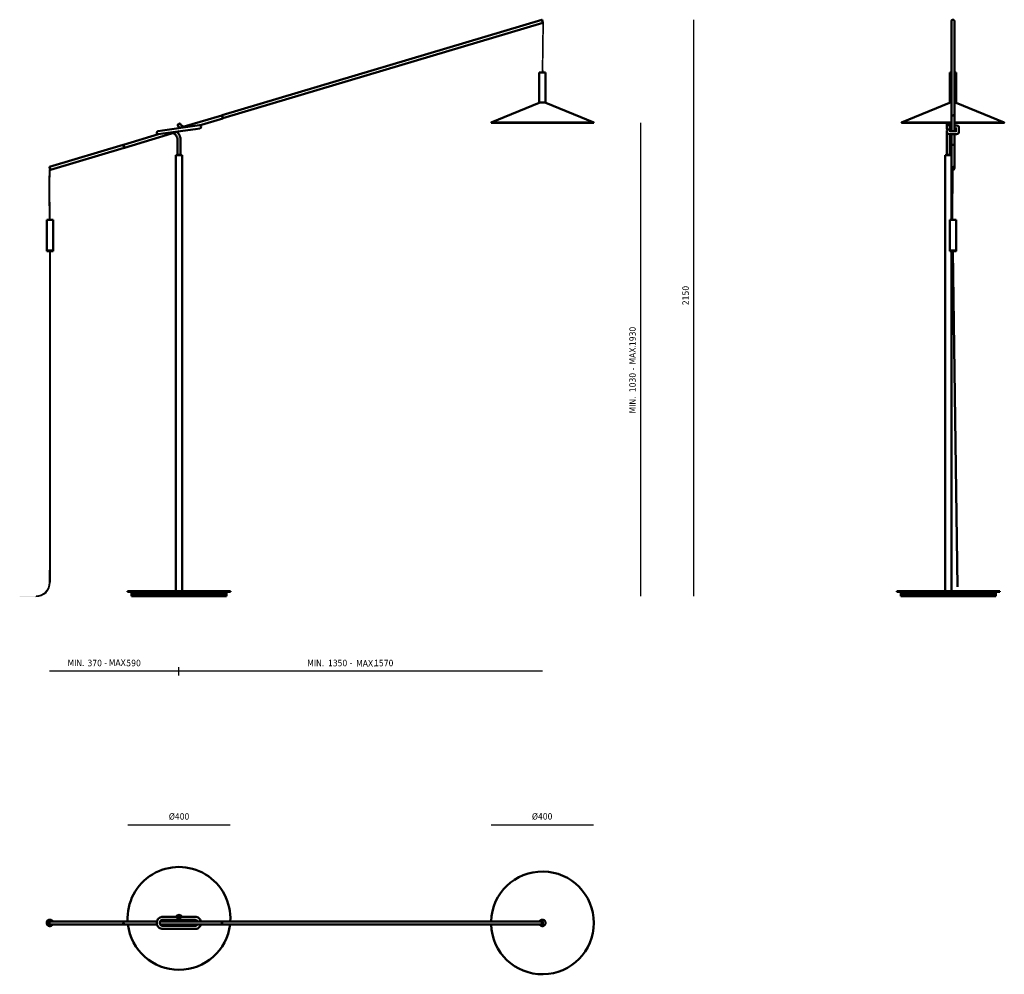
# Model space of a CAD drawing. Header units: millimetres. Extents: x 2486 to 9743, y 1761 to 5474.
# Tile 1 of 2: x 2486 to 6317, y 1761 to 5474. Entities that reach past the tile are written whole.
import ezdxf

# ---------------------------------------------------------------- set-up
doc = ezdxf.new("R2010")
doc.units = ezdxf.units.MM
doc.header["$LTSCALE"] = 25
for name, color, linetype, lineweight in [('Geometria schizzo (ISO)', 7, 'Continuous', 25), ('Quota (ISO)', 7, 'Continuous', 25), ('Tratteggio (ISO)', 7, 'Continuous', 18), ('Visibile (ISO)', 7, 'Continuous', 50)]:
    doc.layers.add(name, color=color, linetype=linetype, lineweight=lineweight)
doc.styles.get("Standard").update_dxf_attribs({"font": 'tahoma.ttf'})
doc.styles.add('Testo nota (ISO)', font='tahoma.ttf')
doc.dimstyles.new('PENTA', dxfattribs={"dimscale": 25, "dimtxt": 2.5, "dimasz": 2.5, "dimexe": 3.175, "dimexo": 0, "dimgap": 0.762, "dimtad": 1, "dimrnd": 1e-08, "dimtxsty": 'Testo nota (ISO)', "dimcen": 0.09, "dimdle": 10, "dimclrd": 256, "dimclre": 256, "dimclrt": 256, "dimazin": 2, "dimtfac": 0.8, "dimtmove": 0, "dimatfit": 3, "dimfxl": 1, "dimtolj": 1, "dimlwd": -1, "dimlwe": -1, "dimarcsym": 0})

# ---------------------------------------------------------------- blocks, each defined once
blk = doc.blocks.new('*D25')
at = {"layer": 'Defpoints', "color": 0, "transparency": 16777216}
for p in [(2601.7, 4901.2), (3105.9, 3251), (2601.7, 2939.4)]:
    blk.add_point(p, dxfattribs=at)
at = {"layer": 'Quota (ISO)', "transparency": 16777216}
blk.add_line((3105.9, 2939.4), (2601.7, 2939.4), dxfattribs=at)
at = {"layer": 'Quota (ISO)', "transparency": 16777216, "insert": (2853.8, 2971.5), "char_height": 62.5, "attachment_point": 5, "style": 'Testo nota (ISO)'}
blk.add_mtext('\\A1;{\\H0.4x;370 -        590}', dxfattribs=at)
blk = doc.blocks.new('_None')
blk = doc.blocks.new('*D27')
at = {"layer": 'Defpoints', "color": 0, "transparency": 16777216}
for p in [(4520, 5151.7), (3105.9, 3251), (3105.9, 2939.4)]:
    blk.add_point(p, dxfattribs=at)
at = {"layer": 'Quota (ISO)', "transparency": 16777216}
blk.add_line((4520, 2939.4), (3105.9, 2939.4), dxfattribs=at)
at = {"layer": 'Quota (ISO)', "transparency": 16777216, "insert": (3813, 2971.5), "char_height": 62.5, "attachment_point": 5, "style": 'Testo nota (ISO)'}
blk.add_mtext('\\A1;{\\H0.4x;1350 -         1570}', dxfattribs=at)
blk = doc.blocks.new('*D29')
at = {"layer": 'Defpoints', "color": 0, "transparency": 16777216}
for p in [(2907.3, 2341.1), (2907.3, 1960.4), (3305.6, 1960.4)]:
    blk.add_point(p, dxfattribs=at)
at = {"layer": 'Quota (ISO)', "transparency": 16777216}
blk.add_line((3305.6, 2341.1), (2907.3, 2341.1), dxfattribs=at)
at = {"layer": 'Quota (ISO)', "transparency": 16777216, "insert": (3106.5, 2374.4), "char_height": 62.5, "attachment_point": 5, "style": 'Testo nota (ISO)'}
blk.add_mtext('\\A1;{\\H0.4x;Ø400}', dxfattribs=at)
blk = doc.blocks.new('*D31')
at = {"layer": 'Defpoints', "color": 0, "transparency": 16777216}
for p in [(4320, 2341.3), (4320, 1960.5), (4718.3, 1960.6)]:
    blk.add_point(p, dxfattribs=at)
at = {"layer": 'Quota (ISO)', "transparency": 16777216}
blk.add_line((4718.3, 2341.3), (4320, 2341.3), dxfattribs=at)
at = {"layer": 'Quota (ISO)', "transparency": 16777216, "insert": (4519.1, 2374.6), "char_height": 62.5, "attachment_point": 5, "style": 'Testo nota (ISO)'}
blk.add_mtext('\\A1;{\\H0.4x;Ø400}', dxfattribs=at)
blk = doc.blocks.new('*D35')
at = {"layer": 'Defpoints', "color": 0, "transparency": 16777216}
for p in [(4517.8, 5474.2), (5109.3, 5474.2), (3148.7, 3232)]:
    blk.add_point(p, dxfattribs=at)
at = {"layer": 'Quota (ISO)', "transparency": 16777216}
blk.add_line((5109.3, 3232), (5109.3, 5474.2), dxfattribs=at)
at = {"layer": 'Quota (ISO)', "transparency": 16777216, "insert": (5077.2, 4401.4), "char_height": 62.5, "attachment_point": 5, "rotation": 90, "style": 'Testo nota (ISO)'}
blk.add_mtext('\\A1;{\\H0.4x;2150}', dxfattribs=at)
blk = doc.blocks.new('*D37')
at = {"layer": 'Defpoints', "color": 0, "transparency": 16777216}
for p in [(4577.4, 5073.2), (4902.7, 5073.2), (3148.7, 3232)]:
    blk.add_point(p, dxfattribs=at)
at = {"layer": 'Quota (ISO)', "transparency": 16777216}
blk.add_line((4902.7, 3232), (4902.7, 5073.2), dxfattribs=at)
at = {"layer": 'Quota (ISO)', "transparency": 16777216, "insert": (4870.7, 4152.6), "char_height": 62.5, "attachment_point": 5, "rotation": 90, "style": 'Testo nota (ISO)'}
blk.add_mtext('\\A1;{\\H0.4x;1030 -         1930}', dxfattribs=at)

msp = doc.modelspace()

# ---------------------------------------------------------------- hatches: boundary and pattern name
h = msp.add_hatch(color=256)
h.dxf.hatch_style = 1
edge = h.paths.add_edge_path()
edge.add_ellipse((6116.961, 4896.172), major_axis=(-6, 0), ratio=0.9581425, start_angle=83.729401, end_angle=105.35517, ccw=False)
edge.add_line((6116.306, 4890.458), (6114.59, 4696.03))
edge.add_ellipse((6116.961, 4696.029), major_axis=(-12.5, 0), ratio=0.00006848, start_angle=268.492585, end_angle=280.934873, ccw=False)
edge.add_line((6115.484, 4696.03), (6117.29, 4696.03))
edge.add_line((6117.29, 4696.03), (6118.55, 4890.629))
edge = h.paths.add_edge_path()
edge.add_ellipse((6116.961, 4898.606), major_axis=(-2.5, 0), ratio=0.9581425, start_angle=76.020115, end_angle=130.65309, ccw=False)
edge.add_line((6116.357, 4896.281), (6116.316, 4891.619))
edge.add_ellipse((6116.961, 4895.886), major_axis=(-4.5, 0), ratio=0.9581425, start_angle=81.757946, end_angle=110.78323)
edge.add_line((6118.558, 4891.855), (6118.59, 4896.789))
edge = h.paths.add_edge_path()
edge.add_ellipse((6116.961, 4895.886), major_axis=(-4.5, 0), ratio=0.9581425, start_angle=81.757946, end_angle=110.78323, ccw=False)
edge.add_line((6116.316, 4891.619), (6116.307, 4890.654))
edge.add_ellipse((6116.961, 4895.886), major_axis=(-5.5, 0), ratio=0.9581425, start_angle=83.174858, end_angle=106.805572)
edge.add_line((6118.551, 4890.841), (6118.558, 4891.855))
edge = h.paths.add_edge_path()
edge.add_line((6118.55, 4890.629), (6118.551, 4890.841))
edge.add_ellipse((6116.961, 4895.886), major_axis=(-5.5, 0), ratio=0.9581425, start_angle=83.174858, end_angle=106.805572, ccw=False)
edge.add_line((6116.307, 4890.654), (6116.306, 4890.458))
edge.add_ellipse((6116.961, 4896.172), major_axis=(-6, 0), ratio=0.9581425, start_angle=83.729401, end_angle=105.35517)
h = msp.add_hatch(color=256)
h.dxf.hatch_style = 1
edge = h.paths.add_edge_path()
edge.add_spline(control_points=[(6118.603, 4898.784), (6118.567, 4898.811), (6118.53, 4898.837), (6118.316, 4898.98), (6118.118, 4899.08), (6117.7, 4899.228), (6117.481, 4899.278), (6117.033, 4899.324), (6116.804, 4899.321), (6116.515, 4899.282), (6116.449, 4899.271), (6116.383, 4899.257)], knot_values=[6.95360871, 6.95360871, 6.95360871, 6.95360871, 7.00908484, 7.00908484, 7.26491051, 7.26491051, 7.5105868, 7.5105868, 7.75691527, 7.75691527, 7.83064278, 7.83064278, 7.83064278, 7.83064278], degree=3, periodic=0)
edge.add_line((6116.383, 4899.257), (6116.357, 4896.281))
edge.add_ellipse((6116.961, 4898.606), major_axis=(-2.5, 0), ratio=0.9581425, start_angle=76.020115, end_angle=130.65309)
edge.add_line((6118.59, 4896.789), (6118.603, 4898.784))
at = {"layer": 'Tratteggio (ISO)'}
h = msp.add_hatch(color=256, dxfattribs=at)
edge = h.paths.add_edge_path()
edge.add_line((4521.377, 5465.801), (4522.069, 5463.486))
edge.add_line((4522.069, 5463.486), (4518.522, 5268.613))
edge.add_line((4518.522, 5268.613), (4521.376, 5268.613))
edge.add_line((4521.376, 5268.613), (4521.377, 5277.113))
edge.add_line((4521.377, 5277.113), (4524.779, 5464.011))
edge.add_arc((4522.779, 5464.048), 2, 358.957258, 461.619992)
edge.add_line((4522.376, 5466.007), (4521.377, 5465.801))
h = msp.add_hatch(color=256, dxfattribs=at)
edge = h.paths.add_edge_path()
edge.add_line((2601.897, 4696.029), (2604.597, 4696.029))
edge.add_spline(control_points=[(2604.597, 4696.029), (2603.724, 4812.481), (2604.228, 4882.343), (2604.61, 4890.502), (2604.656, 4890.54), (2604.707, 4890.618), (2604.814, 4890.655)], knot_values=[1, 1, 1, 1, 1, 2, 3, 4, 4, 4, 4, 4], degree=4, periodic=0)
edge.add_line((2604.814, 4890.655), (2603.897, 4893.731))
edge.add_spline(control_points=[(2603.897, 4893.731), (2603.529, 4893.462), (2603.026, 4893.012), (2601.941, 4891.666), (2600.771, 4846.248), (2601.897, 4696.029)], knot_values=[1, 1, 1, 1, 1, 2, 3, 3, 3, 3, 3], degree=4, periodic=0)
h = msp.add_hatch(color=256, dxfattribs=at)
edge = h.paths.add_edge_path()
edge.add_line((2604.754, 4574.029), (2602.054, 4574.029))
edge.add_line((2602.054, 4574.029), (2602.054, 3284.462))
edge.add_arc((2550.262, 3284.462), 51.792, -90, 0, ccw=False)
edge.add_line((2550.262, 3232.67), (2486.253, 3232.67))
edge.add_line((2486.253, 3232.67), (2486.253, 3229.97))
edge.add_line((2486.253, 3229.97), (2548.983, 3229.97))
edge.add_arc((2548.983, 3286.167), 56.197, 270, 360)
edge.add_line((2605.18, 3286.167), (2605.18, 3333.544))
edge.add_line((2605.18, 3333.544), (2604.754, 4574.029))
msp.add_hatch(color=256, dxfattribs=at).paths.add_polyline_path([(6133.471, 3267.56), (6136.171, 3267.56), (6117.493, 4574.03), (6114.794, 4573.953)])

# ---------------------------------------------------------------- linework, layer by layer
msp.add_line((3105.939, 2923.405), (3105.939, 2955.484))
for points in [[(6116.383, 4899.257), (6116.357, 4896.281)], [(6118.59, 4896.789), (6118.603, 4898.784)]]:
    msp.add_lwpolyline(points)
msp.add_ellipse((6116.961, 4898.606), major_axis=(-2.5, 0), ratio=0.9581425, start_param=1.32680131, end_param=2.2803266)
msp.add_open_spline([(6118.603, 4898.784), (6118.567, 4898.811), (6118.53, 4898.837), (6118.316, 4898.98), (6118.118, 4899.08), (6117.7, 4899.228), (6117.481, 4899.278), (6117.033, 4899.324), (6116.804, 4899.321), (6116.515, 4899.282), (6116.449, 4899.271), (6116.383, 4899.257)], degree=3, knots=[6.953608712, 6.953608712, 6.953608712, 6.953608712, 7.009084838, 7.009084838, 7.264910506, 7.264910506, 7.510586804, 7.510586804, 7.756915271, 7.756915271, 7.830642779, 7.830642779, 7.830642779, 7.830642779])
at = {"layer": 'Geometria schizzo (ISO)'}
for p, q in [((4522.069, 5463.486), (4518.522, 5268.613)), ((4520.95, 5467.405), (4520.893, 5467.419)), ((4520.893, 5467.419), (4522.045, 5463.566)), ((4522.376, 5466.007), (4521.377, 5465.801)), ((4521.377, 5465.801), (4522.069, 5463.486)), ((4521.377, 5277.113), (4524.779, 5464.011)), ((4518.522, 5268.613), (4521.469, 5268.613)), ((4518.522, 5268.613), (4521.376, 5268.613)), ((4521.377, 5277.113), (4521.376, 5268.613)), ((2603.897, 4893.731), (2604.814, 4890.655)), ((6114.59, 4696.029), (6116.383, 4899.257)), ((6117.29, 4696.03), (6118.603, 4898.784)), ((2604.597, 4696.029), (2601.897, 4696.029)), ((6114.59, 4696.029), (6117.29, 4696.03)), ((2602.054, 4574.029), (2604.754, 4574.029)), ((2602.054, 4574.029), (2602.054, 3333.537)), ((2604.754, 4574.029), (2605.18, 3333.544)), ((6114.794, 4573.953), (6117.493, 4574.03)), ((6133.471, 3267.56), (6114.794, 4573.953)), ((6117.493, 4574.03), (6136.171, 3267.56)), ((2602.054, 3284.462), (2602.054, 3333.537)), ((2605.18, 3333.544), (2605.18, 3286.167))]:
    msp.add_line(p, q, dxfattribs=at)
for centre, radius, start, end in [((4522.779, 5464.048), 2, 358.957258, 101.619992), ((2548.983, 3286.167), 56.197, 270, 0), ((2550.262, 3284.462), 51.792, 270, 0)]:
    msp.add_arc(centre, radius, start, end, dxfattribs=at)
for points in [[(2601.897, 4696.029), (2600.771, 4846.248), (2601.941, 4891.666), (2603.026, 4893.012), (2603.529, 4893.462), (2603.897, 4893.731)], [(2604.597, 4696.029), (2603.724, 4812.481), (2604.228, 4882.343), (2604.61, 4890.502), (2604.656, 4890.54), (2604.707, 4890.618), (2604.814, 4890.655)]]:
    msp.add_open_spline(points, degree=4, dxfattribs=at)
at = {"layer": 'Visibile (ISO)'}
for p, q in [((3273.67, 5102.469), (4517.818, 5474.218)), ((3277.106, 5090.971), (4521.254, 5462.721)), ((4521.254, 5462.721), (4517.818, 5474.218)), ((4518.44, 5473.882), (4517.818, 5474.218)), ((4518.44, 5473.882), (4518.919, 5474.026)), ((4518.44, 5473.882), (4521.59, 5463.343)), ((4521.59, 5463.343), (4518.44, 5473.882)), ((4522.069, 5463.486), (4518.919, 5474.026)), ((4521.59, 5463.343), (4521.254, 5462.721)), ((4521.59, 5463.343), (4522.069, 5463.486)), ((6110.961, 5096.72), (6110.961, 5468.47)), ((6122.961, 5096.72), (6122.961, 5468.47)), ((4507.493, 5151.715), (4507.501, 5268.614)), ((4532.501, 5268.612), (4507.501, 5268.614)), ((4532.493, 5151.714), (4532.501, 5268.612)), ((6104.461, 5151.714), (6104.461, 5268.613)), ((6129.461, 5151.714), (6129.461, 5268.613)), ((4507.06, 5151.639), (4319.988, 5074.167)), ((4507.442, 5151.715), (4532.544, 5151.714)), ((4532.927, 5151.637), (4719.988, 5074.139)), ((6104.027, 5151.638), (5916.961, 5074.153)), ((6129.895, 5151.638), (6316.961, 5074.153)), ((3104.648, 5051.965), (3272.712, 5102.182)), ((3272.712, 5102.182), (3276.148, 5090.685)), ((3273.813, 5101.99), (3272.855, 5101.703)), ((3277.106, 5090.971), (3273.67, 5102.469)), ((6110.961, 5040.732), (6110.961, 5096.433)), ((6122.961, 5040.728), (6122.961, 5096.433)), ((3168.226, 5061.066), (3041.951, 5042.99)), ((3099.604, 5064.674), (3099.808, 5065.349)), ((3109.522, 5070.51), (3099.808, 5065.349)), ((3109.522, 5070.51), (3110.202, 5070.306)), ((3168.226, 5061.066), (3185.549, 5063.545)), ((3185.108, 5063.482), (3276.148, 5090.685)), ((3276.963, 5091.45), (3276.004, 5091.164)), ((4719.988, 5074.139), (4319.988, 5074.167)), ((4320.371, 5073.243), (4319.988, 5074.167)), ((4719.605, 5073.215), (4320.371, 5073.243)), ((4719.605, 5073.215), (4719.988, 5074.139)), ((5917.344, 5073.229), (5916.961, 5074.153)), ((6093.497, 5050.414), (6093.497, 5067.49)), ((6094.424, 5068.993), (6094.846, 5069.307)), ((6104.148, 5069.307), (6104.571, 5068.993)), ((6105.497, 5067.49), (6105.497, 5050.414)), ((6316.578, 5073.229), (6316.961, 5074.153)), ((2890.413, 4987.952), (3026.769, 5028.695)), ((2893.849, 4976.454), (3107.23, 5040.212)), ((3024.628, 5040.511), (3041.951, 5042.99)), ((3043.651, 5031.111), (3026.328, 5028.632)), ((3169.926, 5049.187), (3043.651, 5031.111)), ((3169.926, 5049.187), (3187.25, 5051.666)), ((6093.497, 5041.028), (6093.497, 5040.695)), ((6093.497, 5037.051), (6093.497, 5040.695)), ((6093.497, 5008.028), (6093.497, 5037.051)), ((6105.497, 5008.028), (6105.497, 5029.141)), ((6110.961, 4982.203), (6110.961, 5028.716)), ((6122.961, 4982.203), (6122.961, 5028.712)), ((6128.497, 5055.126), (6128.497, 5041.234)), ((6140.497, 5055.126), (6140.497, 5037.051)), ((2602.491, 4901.921), (2889.455, 4987.666)), ((2889.455, 4987.666), (2892.891, 4976.168)), ((2890.556, 4987.473), (2889.598, 4987.187)), ((2893.849, 4976.454), (2890.413, 4987.952)), ((3099.939, 5008.028), (3099.939, 4948.185)), ((3111.939, 5008.028), (3111.939, 4948.185)), ((6093.497, 5008.028), (6093.497, 4948.185)), ((6105.497, 5008.028), (6105.497, 4948.185)), ((6110.961, 4896.172), (6110.961, 4981.917)), ((6122.961, 4896.172), (6122.961, 4981.917)), ((2605.927, 4890.424), (2892.891, 4976.168)), ((2893.706, 4976.933), (2892.747, 4976.647)), ((3118.439, 4947.985), (3093.439, 4947.985)), ((3093.439, 3250.985), (3093.439, 4947.985)), ((3099.939, 4948.185), (3111.939, 4948.185)), ((3100.139, 4947.985), (3099.939, 4948.185)), ((3111.739, 4947.985), (3111.939, 4948.185)), ((3118.439, 3250.985), (3118.439, 4947.985)), ((6110.961, 4947.985), (6086.961, 4947.985)), ((6086.961, 3250.985), (6086.961, 4947.985)), ((6093.497, 4948.185), (6105.497, 4948.185)), ((6093.697, 4947.985), (6093.497, 4948.185)), ((6105.297, 4947.985), (6105.497, 4948.185)), ((2602.155, 4901.299), (2601.676, 4901.156)), ((2601.676, 4901.156), (2604.826, 4890.616)), ((2602.155, 4901.299), (2602.491, 4901.921)), ((2605.305, 4890.759), (2602.155, 4901.299)), ((2602.155, 4901.299), (2605.305, 4890.759)), ((2602.491, 4901.921), (2605.927, 4890.424)), ((2605.305, 4890.759), (2604.826, 4890.616)), ((2605.305, 4890.759), (2605.927, 4890.424)), ((6111.461, 4896.029), (6111.461, 4895.886)), ((6111.961, 4696.03), (6111.961, 4892.995)), ((6122.461, 4896.029), (6122.461, 4895.886)), ((2591.216, 4696.03), (2591.208, 4576.03)), ((2616.216, 4696.028), (2591.216, 4696.03)), ((2616.216, 4696.028), (2616.208, 4576.028)), ((6104.461, 4696.029), (6104.461, 4576.029)), ((6129.461, 4696.029), (6129.461, 4576.029)), ((2591.208, 4576.03), (2616.208, 4576.028)), ((2616.208, 4576.028), (2591.208, 4576.03)), ((2591.208, 4574.03), (2591.208, 4576.03)), ((2616.208, 4574.028), (2591.208, 4574.03)), ((2616.208, 4574.028), (2616.208, 4576.028)), ((6104.461, 4574.029), (6104.461, 4576.029)), ((6111.961, 3250.985), (6111.961, 4574.028)), ((6129.461, 4574.029), (6129.461, 4576.029)), ((3305.939, 3250.985), (2905.939, 3250.985)), ((2905.939, 3247.985), (2905.939, 3250.985)), ((3305.939, 3247.985), (2905.939, 3247.985)), ((2920.939, 3239.985), (2920.939, 3247.985)), ((3290.939, 3239.985), (2920.939, 3239.985)), ((3290.939, 3239.985), (2920.939, 3239.985)), ((2920.939, 3231.985), (2920.939, 3239.985)), ((3290.939, 3231.985), (2920.939, 3231.985)), ((3290.939, 3239.985), (3290.939, 3247.985)), ((3290.939, 3231.985), (3290.939, 3239.985)), ((3305.939, 3247.985), (3305.939, 3250.985)), ((6299.461, 3250.985), (5899.461, 3250.985)), ((5899.461, 3247.985), (5899.461, 3250.985)), ((6137.461, 3247.985), (5899.461, 3247.985)), ((5914.461, 3239.985), (5914.461, 3247.985)), ((5914.461, 3231.985), (5914.461, 3239.985)), ((6284.461, 3231.985), (5914.461, 3231.985)), ((6299.461, 3247.985), (6137.461, 3247.985)), ((6284.461, 3239.985), (6284.461, 3247.985)), ((6284.461, 3231.985), (6284.461, 3239.985)), ((6299.461, 3247.985), (6299.461, 3250.985)), ((2603.489, 1966.108), (2603.251, 1966.108)), ((2603.489, 1955.108), (2603.251, 1955.108)), ((2603.26, 1965.856), (2603.696, 1966.334)), ((2603.26, 1955.359), (2603.696, 1954.882)), ((2603.716, 1973.108), (2603.708, 1973.108)), ((2603.716, 1971.508), (2603.716, 1971.508)), ((2604.209, 1966.608), (2891.173, 1966.608)), ((2604.209, 1954.608), (2891.173, 1954.608)), ((2891.444, 1966.108), (2891.173, 1966.108)), ((2891.444, 1955.108), (2891.173, 1955.108)), ((2892.131, 1966.608), (3020.26, 1966.608)), ((2892.131, 1954.608), (3020.241, 1954.608)), ((3033.12, 1954.608), (3274.43, 1954.608)), ((3033.163, 1966.608), (3274.43, 1966.608)), ((3042.801, 1984.071), (3068.263, 1984.071)), ((3042.801, 1972.071), (3068.263, 1972.071)), ((3104.903, 1984.071), (3068.263, 1984.071)), ((3104.903, 1972.071), (3068.263, 1972.071)), ((3104.903, 1984.071), (3138.483, 1984.071)), ((3138.483, 1972.071), (3104.903, 1972.071)), ((3138.483, 1984.071), (3169.076, 1984.071)), ((3138.483, 1972.071), (3169.076, 1972.071)), ((3274.701, 1966.108), (3274.43, 1966.108)), ((3274.701, 1955.108), (3274.43, 1955.108)), ((3275.388, 1966.608), (4519.536, 1966.608)), ((3275.388, 1954.608), (4519.536, 1954.608)), ((4519.993, 1973.108), (4520.001, 1973.108)), ((4520.015, 1966.108), (4520.494, 1966.108)), ((4520.015, 1955.108), (4520.494, 1955.108)), ((4520.256, 1966.108), (4520.049, 1966.334)), ((4520.256, 1955.108), (4520.049, 1954.882)), ((2603.716, 1948.108), (2603.708, 1948.108)), ((2603.716, 1949.708), (2603.716, 1949.708)), ((3169.076, 1949.071), (3042.801, 1949.071)), ((3169.076, 1937.071), (3042.801, 1937.071)), ((4519.993, 1948.108), (4520.001, 1948.108))]:
    msp.add_line(p, q, dxfattribs=at)
for points in [[(6149.461, 3239.985), (5914.461, 3239.985)], [(6284.461, 3239.985), (6149.461, 3239.985)]]:
    msp.add_lwpolyline(points, close=True, dxfattribs=at)
for centre, radius, start, end in [((4507.442, 5150.715), 1, 89.996077, 112.496077), ((4532.544, 5150.714), 1, 67.496077, 89.996077), ((3186.399, 5057.606), 6, 278.146119, 98.146119), ((3105.939, 1978.108), 200, 356.703675, 183.296325), ((4519.988, 1960.608), 200, 181.719131, 178.280869), ((2603.708, 1960.608), 12.5, 90, 270), ((2603.716, 1960.608), 12.5, 28.685402, 331.314598), ((2603.716, 1960.608), 11, 33.055731, 326.944269), ((2603.716, 1960.608), 10.9, 33.398489, 326.601512), ((2603.716, 1960.608), 10.9, 90, 270), ((2603.716, 1960.608), 10.4, 35.234418, 324.765582), ((2603.708, 1960.608), 11, 33.055731, 89.9786), ((2603.708, 1960.608), 11, 270.0214, 326.944269), ((3105.939, 1978.108), 200, 186.747842, 353.252158), ((3105.939, 1978.108), 13.5, 26.215525, 153.784475), ((3105.939, 1978.108), 13.5, 206.560333, 238.413662), ((3105.939, 1978.108), 12.5, 28.495444, 151.504556), ((3105.939, 1978.108), 12.5, 208.875706, 246.926082), ((3105.939, 1978.108), 11, 32.829877, 147.170123), ((3105.939, 1978.108), 11, 213.282167, 326.717833), ((3105.939, 1978.108), 10.75, 33.693807, 146.306193), ((3105.939, 1978.108), 10.75, 214.161297, 325.838703), ((3105.939, 1978.108), 9.75, 37.709078, 142.290922), ((3105.939, 1978.108), 9.75, 218.251669, 321.748331), ((3105.939, 1978.108), 12.5, 293.073918, 331.124294), ((3105.939, 1978.108), 13.5, 301.586338, 333.439667), ((4520.001, 1960.608), 12.5, 208.685402, 151.314598), ((4520.001, 1960.608), 2.25, 335.303421, 24.696579)]:
    msp.add_arc(centre, radius, start, end, dxfattribs=at)
for centre, major_axis, ratio, start_param, end_param in [((6116.961, 5468.47), (-6, 0), 0.9581425, 3.14159265, 6.28318531), ((6116.961, 5268.613), (-12.5, 0), 0.00006848, 5.21296585, 6.28305877), ((6116.961, 5268.613), (12.5, 0), 0.00006848, 0, 1.07014161), ((6116.961, 5096.72), (-6, 0), 0.9581425, 3.11669019, 6.30808777), ((6116.961, 5096.433), (6, 0), 0.9581425, 0, 3.14159265), ((6116.961, 5074.153), (-200, 0), 0.00006848, 4.74239348, 6.28321367), ((6116.961, 5073.229), (-199.617, 0), 0.00006848, 4.74245102, 7.82391959), ((6116.961, 5074.153), (200, 0), 0.00006848, 6.28315694, 7.82397713), ((6116.961, 5073.229), (199.617, 0), 0.00006848, 4.74245102, 7.82391959), ((6134.497, 5055.126), (-6, 0), 0.98990992, 6.28265575, 6.28318511), ((6116.961, 4982.203), (-6, 0), 0.9581425, 3.11669019, 6.30808777), ((6116.961, 4981.917), (6, 0), 0.9581425, 0, 3.14159265), ((6116.961, 4896.029), (-5.5, 0), 0.9581425, 3.14159265, 6.28318531), ((6116.961, 4896.029), (5.5, 0), 0.9581425, 0, 3.14159265), ((6116.961, 4898.606), (-2.5, 0), 0.9581425, 0.32236269, 2.81922997), ((6116.961, 4696.029), (-12.5, 0), 0.00006848, 3.14146611, 6.28305876), ((6116.961, 4576.029), (12.5, 0), 0.00006848, 6.28307816, 9.42467082), ((6116.961, 4576.029), (-12.5, 0), 0.00006848, 3.14146612, 6.28305877), ((2603.251, 1960.608), (0, -5.5), 0.28629172, 3.14159265, 6.28318531), ((2603.73, 1960.608), (0, 5.5), 0.28629172, 0.30343359, 2.83815907), ((2603.73, 1960.608), (0, -5.5), 0.28629172, 3.44502624, 5.97975172), ((2604.209, 1960.608), (0, -6), 0.28629172, 3.14159265, 6.28318531), ((2891.173, 1960.608), (0, -6), 0.28629172, 2.85894984, 6.56582812), ((2891.173, 1960.608), (0, -5.5), 0.28629172, 3.14159265, 6.28318531), ((2892.131, 1960.608), (0, 6), 0.28629172, 0, 3.14159265), ((3042.8, 1978.071), (0.001, -6), 0.14169808, 6.28314179, 6.28315264), ((3169.077, 1978.071), (-0.001, -6), 0.14169808, 0.00003176, 0.00004149), ((3274.43, 1960.608), (0, -6), 0.28629172, 2.85894984, 6.56582812), ((3274.43, 1960.608), (0, -5.5), 0.28629172, 3.14159265, 6.28318531), ((3275.388, 1960.608), (0, 6), 0.28629172, 0, 3.14159265), ((4519.536, 1960.608), (0, 6), 0.28629172, 5.97975172, 9.72821155), ((4520.015, 1960.608), (0, -5.5), 0.28629172, 3.14159265, 6.28318531), ((4520.015, 1960.608), (0, 5.5), 0.28629172, 0, 3.14159265), ((3042.801, 1943.071), (0, 6), 0.14169809, 0.00000001, 0.00000973), ((3169.076, 1943.072), (0, 6), 0.14169809, 6.28318159, 6.28319244)]:
    msp.add_ellipse(centre, major_axis=major_axis, ratio=ratio, start_param=start_param, end_param=end_param, dxfattribs=at)
for centre, major_axis, ratio in [((6116.961, 4896.172), (-6, 0), 0.9581425), ((6116.961, 4895.886), (-5.5, 0), 0.9581425), ((6116.961, 4895.886), (-4.5, 0), 0.9581425), ((6116.961, 4574.029), (-12.5, 0), 0.00006848), ((6116.961, 4574.029), (2, 0), 0.00006848), ((4520.494, 1960.608), (0, 5.5), 0.28629172), ((4520.494, 1960.608), (0, 4.5), 0.28629172)]:
    msp.add_ellipse(centre, major_axis=major_axis, ratio=ratio, dxfattribs=at)
for points, knots in [([(6104.027, 5151.638), (6104.077, 5151.659), (6104.128, 5151.675), (6104.232, 5151.7), (6104.285, 5151.708), (6104.344, 5151.712), (6104.352, 5151.713), (6104.362, 5151.713), (6104.366, 5151.713), (6104.372, 5151.714), (6104.376, 5151.714), (6104.383, 5151.714), (6104.386, 5151.714), (6104.391, 5151.714), (6104.393, 5151.714), (6104.397, 5151.714), (6104.398, 5151.714), (6104.402, 5151.714), (6104.403, 5151.714), (6104.408, 5151.714), (6104.409, 5151.714), (6104.416, 5151.714), (6104.424, 5151.714), (6104.469, 5151.715), (6104.533, 5151.715), (6104.882, 5151.715), (6105.364, 5151.715), (6106.693, 5151.715), (6107.547, 5151.715), (6109.268, 5151.715), (6110.088, 5151.715), (6110.961, 5151.715)], [0, 0, 0, 0, 0.01604592, 0.01604592, 0.03198602, 0.03198602, 0.03418115, 0.03418115, 0.03530838, 0.03530838, 0.03644529, 0.03644529, 0.038074, 0.038074, 0.03968478, 0.03968478, 0.04209339, 0.04209339, 0.04775732, 0.04775732, 0.06472667, 0.06472667, 0.1156305, 0.1156305, 0.26860238, 0.26860238, 0.67856964, 0.67856964, 1.07831571, 1.07831571, 1.37514403, 1.37514403, 1.37514403, 1.37514403]), ([(6122.961, 5151.715), (6123.128, 5151.715), (6123.294, 5151.715), (6124.597, 5151.715), (6125.639, 5151.715), (6127.371, 5151.715), (6128.082, 5151.715), (6129.088, 5151.715), (6129.394, 5151.715), (6129.495, 5151.714), (6129.502, 5151.714), (6129.51, 5151.714), (6129.512, 5151.714), (6129.516, 5151.714), (6129.517, 5151.714), (6129.522, 5151.714), (6129.524, 5151.714), (6129.529, 5151.714), (6129.532, 5151.714), (6129.536, 5151.714), (6129.539, 5151.714), (6129.545, 5151.714), (6129.55, 5151.714), (6129.56, 5151.713), (6129.565, 5151.713), (6129.579, 5151.712), (6129.588, 5151.712), (6129.618, 5151.709), (6129.639, 5151.707), (6129.721, 5151.694), (6129.781, 5151.679), (6129.858, 5151.653), (6129.876, 5151.646), (6129.895, 5151.638)], [2.6209863, 2.6209863, 2.6209863, 2.6209863, 2.67805256, 2.67805256, 3.07798145, 3.07798145, 3.47791486, 3.47791486, 3.87786428, 3.87786428, 3.92096272, 3.92096272, 3.94195444, 3.94195444, 3.95245387, 3.95245387, 3.95639954, 3.95639954, 3.9581337, 3.9581337, 3.95926241, 3.95926241, 3.96088899, 3.96088899, 3.96249731, 3.96249731, 3.9652173, 3.9652173, 3.97167108, 3.97167108, 3.99002321, 3.99002321, 3.99599822, 3.99599822, 3.99599822, 3.99599822]), ([(3099.604, 5064.674), (3099.604, 5064.674), (3099.67, 5064.709), (3100.046, 5064.909), (3100.525, 5065.164), (3101.777, 5065.829), (3102.525, 5066.226), (3103.84, 5066.925), (3104.37, 5067.207), (3104.9, 5067.488), (3105.43, 5067.77), (3105.96, 5068.051), (3107.276, 5068.751), (3108.025, 5069.148), (3108.953, 5069.642), (3109.237, 5069.792), (3109.701, 5070.039), (3109.882, 5070.135), (3110.136, 5070.27), (3110.202, 5070.306), (3110.202, 5070.306)], [0, 0, 0, 0, 0.27288132, 0.27288132, 0.79079633, 0.79079633, 1.27079633, 1.27079633, 1.57079633, 1.57079633, 1.57079633, 1.87079633, 1.87079633, 2.35079633, 2.35079633, 2.60947872, 2.60947872, 2.86816111, 2.86816111, 3.14159265, 3.14159265, 3.14159265, 3.14159265]), ([(3099.604, 5064.674), (3100.441, 5063.147), (3102.446, 5060.007), (3105.695, 5056.236), (3108.087, 5054.071), (3109.049, 5053.28)], [0.42309449, 0.42309449, 0.42309449, 0.42309449, 4.84301952, 9.86026526, 13.02239257, 13.02239257, 13.02239257, 13.02239257]), ([(3110.202, 5070.306), (3110.763, 5069.297), (3112.129, 5067.17), (3114.698, 5064.188), (3117.897, 5061.463), (3121.3, 5059.381), (3123.671, 5058.362), (3124.761, 5057.975)], [0.61113975, 0.61113975, 0.61113975, 0.61113975, 4.84301952, 9.86026526, 15.00078266, 20.20523091, 24.44397526, 24.44397526, 24.44397526, 24.44397526]), ([(6094.424, 5068.993), (6094.143, 5068.783), (6093.92, 5068.557), (6093.587, 5068.051), (6093.497, 5067.77), (6093.497, 5067.488), (6093.498, 5067.207), (6093.589, 5066.925), (6094.051, 5066.226), (6094.558, 5065.829), (6095.598, 5065.336), (6096.01, 5065.186), (6096.902, 5064.94), (6097.383, 5064.844), (6098.406, 5064.709), (6098.952, 5064.674), (6099.497, 5064.674)], [1.00713368, 1.00713368, 1.00713368, 1.00713368, 1.27079633, 1.27079633, 1.57079633, 1.57079633, 1.57079633, 1.87079633, 1.87079633, 2.35079633, 2.35079633, 2.60975383, 2.60975383, 2.86871134, 2.86871134, 3.14159265, 3.14159265, 3.14159265, 3.14159265]), ([(6099.497, 5065.349), (6098.997, 5065.349), (6098.497, 5065.381), (6097.558, 5065.504), (6097.117, 5065.592), (6096.299, 5065.818), (6095.921, 5065.956), (6094.968, 5066.408), (6094.503, 5066.772), (6094.081, 5067.414), (6093.997, 5067.672), (6093.997, 5067.93), (6093.997, 5068.188), (6094.081, 5068.446), (6094.503, 5069.087), (6094.968, 5069.451), (6096.254, 5070.061), (6097.099, 5070.294), (6098.495, 5070.478), (6098.996, 5070.51), (6099.497, 5070.51)], [-3.14159265, -3.14159265, -3.14159265, -3.14159265, -2.86871134, -2.86871134, -2.60975383, -2.60975383, -2.35079633, -2.35079633, -1.87079633, -1.87079633, -1.57079633, -1.57079633, -1.57079633, -1.27079633, -1.27079633, -0.79079633, -0.79079633, -0.27343155, -0.27343155, 0, 0, 0, 0]), ([(6099.497, 5070.51), (6099.999, 5070.51), (6100.5, 5070.478), (6101.439, 5070.354), (6101.879, 5070.266), (6102.697, 5070.041), (6103.074, 5069.903), (6104.026, 5069.451), (6104.492, 5069.087), (6104.914, 5068.446), (6104.997, 5068.188), (6104.997, 5067.93), (6104.997, 5067.672), (6104.914, 5067.414), (6104.492, 5066.772), (6104.026, 5066.408), (6102.74, 5065.798), (6101.894, 5065.564), (6100.498, 5065.381), (6099.998, 5065.349), (6099.497, 5065.349)], [-3.14159265, -3.14159265, -3.14159265, -3.14159265, -2.86816111, -2.86816111, -2.60947872, -2.60947872, -2.35079633, -2.35079633, -1.87079633, -1.87079633, -1.57079633, -1.57079633, -1.57079633, -1.27079633, -1.27079633, -0.79079633, -0.79079633, -0.27288132, -0.27288132, 0, 0, 0, 0]), ([(6099.497, 5064.674), (6100.043, 5064.674), (6100.588, 5064.709), (6102.111, 5064.909), (6103.033, 5065.164), (6104.436, 5065.829), (6104.944, 5066.226), (6105.406, 5066.925), (6105.497, 5067.207), (6105.497, 5067.488), (6105.498, 5067.77), (6105.407, 5068.051), (6105.075, 5068.557), (6104.852, 5068.783), (6104.57, 5068.993)], [0, 0, 0, 0, 0.27288132, 0.27288132, 0.79079633, 0.79079633, 1.27079633, 1.27079633, 1.57079633, 1.57079633, 1.57079633, 1.87079633, 1.87079633, 2.13445898, 2.13445898, 2.13445898, 2.13445898]), ([(6105.497, 5063.036), (6105.9, 5063.081), (6106.313, 5063.124), (6108.05, 5063.288), (6109.479, 5063.388), (6110.961, 5063.461)], [2.119533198, 2.119533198, 2.119533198, 2.119533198, 2.267964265, 2.267964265, 2.731698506, 2.731698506, 2.731698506, 2.731698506]), ([(6122.961, 5063.465), (6123.015, 5063.462), (6123.068, 5063.46), (6125.107, 5063.358), (6127.005, 5063.208), (6130.447, 5062.813), (6132.003, 5062.566), (6134.177, 5062.055), (6134.932, 5061.838), (6136.542, 5061.2), (6137.467, 5060.736), (6138.729, 5059.576), (6139.095, 5059.162), (6139.816, 5058.083), (6140.14, 5057.366), (6140.437, 5056.131), (6140.497, 5055.627), (6140.497, 5055.126)], [0.60361097, 0.60361097, 0.60361097, 0.60361097, 0.62054397, 0.62054397, 1.24853582, 1.24853582, 1.90306896, 1.90306896, 2.29829754, 2.29829754, 2.74380769, 2.74380769, 2.93478768, 2.93478768, 3.18475342, 3.18475342, 3.34581324, 3.34581324, 3.34581324, 3.34581324]), ([(3025.687, 5028.575), (3025.04, 5028.552), (3024.38, 5028.637), (3023.136, 5029.009), (3022.536, 5029.301), (3021.476, 5030.054), (3021.001, 5030.523), (3020.238, 5031.576), (3019.94, 5032.173), (3019.554, 5033.415), (3019.463, 5034.076), (3019.497, 5035.376), (3019.622, 5036.031), (3020.071, 5037.252), (3020.4, 5037.832), (3021.216, 5038.844), (3021.714, 5039.289), (3022.812, 5039.985), (3023.426, 5040.247), (3024.245, 5040.446), (3024.436, 5040.483), (3024.628, 5040.511)], [0, 0, 0, 0, 0.19440199, 0.19440199, 0.389457, 0.389457, 0.58448838, 0.58448838, 0.7795206, 0.7795206, 0.9745528, 0.9745528, 1.16958218, 1.16958218, 1.36461452, 1.36461452, 1.55964671, 1.55964671, 1.7546789, 1.7546789, 1.81275811, 1.81275811, 1.81275811, 1.81275811]), ([(3099.939, 5008.028), (3099.939, 5010.929), (3099.459, 5013.866), (3097.606, 5019.39), (3096.201, 5022.044), (3092.659, 5026.701), (3090.477, 5028.764), (3086.524, 5031.435), (3084.873, 5032.315), (3083.155, 5033.019)], [0, 0, 0, 0, 0.87016438, 0.87016438, 1.74780144, 1.74780144, 2.62536936, 2.62536936, 3.17896451, 3.17896451, 3.17896451, 3.17896451]), ([(3098.393, 5037.572), (3099.612, 5036.523), (3100.765, 5035.401), (3104.676, 5031.085), (3107.028, 5027.44), (3110.394, 5019.688), (3111.452, 5015.483), (3111.894, 5010.194), (3111.939, 5009.111), (3111.939, 5008.028)], [3.31312141, 3.31312141, 3.31312141, 3.31312141, 3.79244424, 3.79244424, 5.06035642, 5.06035642, 6.32766763, 6.32766763, 6.65238675, 6.65238675, 6.65238675, 6.65238675]), ([(6095.759, 5045.721), (6095.282, 5046.101), (6094.859, 5046.559), (6094.157, 5047.604), (6093.879, 5048.211), (6093.639, 5049.092), (6093.586, 5049.351), (6093.515, 5049.877), (6093.497, 5050.147), (6093.497, 5050.414)], [0.401888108, 0.401888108, 0.401888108, 0.401888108, 0.584488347, 0.584488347, 0.779520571, 0.779520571, 0.858493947, 0.858493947, 0.938892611, 0.938892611, 0.938892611, 0.938892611]), ([(6093.497, 5041.028), (6093.497, 5041.301), (6093.516, 5041.575), (6093.59, 5042.111), (6093.644, 5042.374), (6093.785, 5042.883), (6093.871, 5043.13), (6094.226, 5043.966), (6094.581, 5044.528), (6095.443, 5045.499), (6095.962, 5045.919), (6097.091, 5046.563), (6097.717, 5046.795), (6098.994, 5047.042), (6099.661, 5047.061), (6100.949, 5046.886), (6101.587, 5046.69), (6102.751, 5046.111), (6103.293, 5045.721), (6104.21, 5044.799), (6104.597, 5044.256), (6105.17, 5043.088), (6105.363, 5042.449), (6105.472, 5041.616), (6105.487, 5041.425), (6105.494, 5041.234)], [0, 0, 0, 0, 0.0818801, 0.0818801, 0.16225591, 0.16225591, 0.24029261, 0.24029261, 0.43473082, 0.43473082, 0.62978423, 0.62978423, 0.8248156, 0.8248156, 1.01984798, 1.01984798, 1.21487757, 1.21487757, 1.40991005, 1.40991005, 1.60494223, 1.60494223, 1.79997421, 1.79997421, 1.85720029, 1.85720029, 1.85720029, 1.85720029]), ([(6116.997, 5028.571), (6114.929, 5028.571), (6112.835, 5028.622), (6108.887, 5028.819), (6106.99, 5028.969), (6103.548, 5029.364), (6101.992, 5029.611), (6099.818, 5030.123), (6099.063, 5030.339), (6097.453, 5030.977), (6096.528, 5031.442), (6095.266, 5032.601), (6094.9, 5033.015), (6094.178, 5034.094), (6093.855, 5034.811), (6093.558, 5036.046), (6093.497, 5036.55), (6093.497, 5037.051)], [0, 0, 0, 0, 0.62054397, 0.62054397, 1.24853582, 1.24853582, 1.90306896, 1.90306896, 2.29829754, 2.29829754, 2.74380769, 2.74380769, 2.93478768, 2.93478768, 3.18475342, 3.18475342, 3.34581325, 3.34581325, 3.34581325, 3.34581325]), ([(6102.73, 5041.794), (6102.73, 5041.794), (6102.754, 5041.784), (6102.893, 5041.739), (6103.076, 5041.685), (6103.653, 5041.546), (6104.111, 5041.453), (6105.361, 5041.245), (6106.23, 5041.128), (6108.346, 5040.906), (6109.662, 5040.803), (6112.565, 5040.645), (6114.203, 5040.593), (6116.225, 5040.573), (6116.611, 5040.571), (6116.997, 5040.571)], [0.88090081, 0.88090081, 0.88090081, 0.88090081, 0.97744261, 0.97744261, 1.17745459, 1.17745459, 1.45633215, 1.45633215, 1.82800086, 1.82800086, 2.2762838, 2.2762838, 2.76865497, 2.76865497, 2.88444506, 2.88444506, 2.88444506, 2.88444506]), ([(6105.497, 5050.414), (6105.497, 5050.311), (6105.495, 5050.208), (6105.456, 5049.455), (6105.314, 5048.803), (6104.834, 5047.595), (6104.49, 5047.023), (6103.819, 5046.234), (6103.539, 5045.963), (6103.236, 5045.721)], [0, 0, 0, 0, 0.030960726, 0.030960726, 0.225992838, 0.225992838, 0.421027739, 0.421027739, 0.5365545, 0.5365545, 0.5365545, 0.5365545]), ([(6110.961, 5051.445), (6109.698, 5051.375), (6108.497, 5051.283), (6106.733, 5051.104), (6106.082, 5051.026), (6105.497, 5050.944)], [0.616858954, 0.616858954, 0.616858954, 0.616858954, 1.02516352, 1.02516352, 1.289110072, 1.289110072, 1.289110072, 1.289110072]), ([(6116.997, 5040.571), (6118.703, 5040.571), (6120.431, 5040.609), (6123.669, 5040.756), (6125.222, 5040.867), (6127.87, 5041.135), (6129.022, 5041.297), (6130.238, 5041.525), (6130.553, 5041.595), (6130.986, 5041.704), (6131.131, 5041.748), (6131.245, 5041.786), (6131.265, 5041.794), (6131.265, 5041.794)], [0, 0, 0, 0, 0.51173263, 0.51173263, 1.02516352, 1.02516352, 1.52080307, 1.52080307, 1.73771622, 1.73771622, 1.9133111, 1.9133111, 2.00140284, 2.00140284, 2.00140284, 2.00140284]), ([(6140.497, 5037.051), (6140.497, 5036.317), (6140.365, 5035.575), (6139.877, 5034.216), (6139.515, 5033.584), (6138.667, 5032.512), (6138.174, 5032.065), (6137.166, 5031.335), (6136.649, 5031.059), (6135.392, 5030.493), (6134.654, 5030.26), (6132.041, 5029.582), (6129.834, 5029.256), (6125.02, 5028.802), (6122.451, 5028.661), (6118.904, 5028.582), (6117.95, 5028.571), (6116.997, 5028.571)], [0.00030204, 0.00030204, 0.00030204, 0.00030204, 0.23614204, 0.23614204, 0.47173935, 0.47173935, 0.71089441, 0.71089441, 0.96900391, 0.96900391, 1.36194881, 1.36194881, 2.26772245, 2.26772245, 3.05796231, 3.05796231, 3.34360943, 3.34360943, 3.34360943, 3.34360943]), ([(6128.497, 5050.944), (6127.981, 5051.016), (6127.411, 5051.086), (6125.652, 5051.271), (6124.34, 5051.374), (6122.961, 5051.449)], [1.593493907, 1.593493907, 1.593493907, 1.593493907, 1.828000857, 1.828000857, 2.274972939, 2.274972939, 2.274972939, 2.274972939]), ([(6114.461, 4897.174), (6114.461, 4897.49), (6114.542, 4897.808), (6114.849, 4898.341), (6115.035, 4898.56), (6115.457, 4898.893), (6115.672, 4899.019), (6116.12, 4899.199), (6116.347, 4899.26), (6116.804, 4899.321), (6117.033, 4899.324), (6117.481, 4899.278), (6117.7, 4899.228), (6118.118, 4899.08), (6118.316, 4898.98), (6118.684, 4898.734), (6118.85, 4898.584), (6119.144, 4898.237), (6119.261, 4898.035), (6119.421, 4897.614), (6119.461, 4897.394), (6119.461, 4897.174)], [5.59500448, 5.59500448, 5.59500448, 5.59500448, 6.09937851, 6.09937851, 6.47660903, 6.47660903, 6.76842559, 6.76842559, 7.02733622, 7.02733622, 7.27366469, 7.27366469, 7.51934099, 7.51934099, 7.77516665, 7.77516665, 8.05559173, 8.05559173, 8.38584858, 8.38584858, 8.73659714, 8.73659714, 8.73659714, 8.73659714]), ([(3019.478, 1960.571), (3019.478, 1963.105), (3019.895, 1965.671), (3021.506, 1970.491), (3022.727, 1972.805), (3025.8, 1976.86), (3027.691, 1978.654), (3031.891, 1981.497), (3034.253, 1982.584), (3038.676, 1983.793), (3040.747, 1984.071), (3042.801, 1984.071)], [0, 0, 0, 0, 0.7601155, 0.7601155, 1.52550431, 1.52550431, 2.28954492, 2.28954492, 3.05281778, 3.05281778, 3.6723992, 3.6723992, 3.6723992, 3.6723992]), ([(3042.801, 1937.071), (3040.296, 1937.071), (3037.759, 1937.489), (3032.993, 1939.099), (3030.704, 1940.319), (3026.687, 1943.393), (3024.907, 1945.287), (3022.075, 1949.498), (3020.988, 1951.871), (3019.762, 1956.351), (3019.478, 1958.47), (3019.478, 1960.571)], [0, 0, 0, 0, 0.75572871, 0.75572871, 1.51698594, 1.51698594, 2.27858661, 2.27858661, 3.04215175, 3.04215175, 3.67243599, 3.67243599, 3.67243599, 3.67243599]), ([(3042.801, 1972.071), (3041.573, 1972.071), (3040.329, 1971.863), (3037.993, 1971.059), (3036.872, 1970.449), (3034.913, 1968.916), (3034.048, 1967.974), (3032.686, 1965.889), (3032.169, 1964.719), (3031.605, 1962.556), (3031.478, 1961.56), (3031.478, 1960.571)], [0, 0, 0, 0, 0.37726054, 0.37726054, 0.75699247, 0.75699247, 1.13455459, 1.13455459, 1.50952741, 1.50952741, 1.806062, 1.806062, 1.806062, 1.806062]), ([(3031.478, 1960.571), (3031.478, 1959.344), (3031.677, 1958.1), (3032.443, 1955.763), (3033.024, 1954.64), (3034.489, 1952.665), (3035.392, 1951.787), (3037.406, 1950.384), (3038.544, 1949.843), (3040.719, 1949.218), (3041.765, 1949.071), (3042.801, 1949.071)], [0, 0, 0, 0, 0.36833388, 0.36833388, 0.73966425, 0.73966425, 1.11228434, 1.11228434, 1.48782798, 1.48782798, 1.80613695, 1.80613695, 1.80613695, 1.80613695]), ([(3110.202, 1978.071), (3110.202, 1978.619), (3110.136, 1979.166), (3109.758, 1980.69), (3109.278, 1981.611), (3108.025, 1983.014), (3107.276, 1983.521), (3105.96, 1983.981), (3105.43, 1984.072), (3104.9, 1984.071), (3104.37, 1984.071), (3103.84, 1983.98), (3102.525, 1983.518), (3101.777, 1983.01), (3100.85, 1981.971), (3100.567, 1981.559), (3100.104, 1980.666), (3099.923, 1980.186), (3099.67, 1979.162), (3099.604, 1978.617), (3099.604, 1978.071)], [0, 0, 0, 0, 0.27343155, 0.27343155, 0.79079633, 0.79079633, 1.27079633, 1.27079633, 1.57079633, 1.57079633, 1.57079633, 1.87079633, 1.87079633, 2.35079633, 2.35079633, 2.60975383, 2.60975383, 2.86871134, 2.86871134, 3.14159265, 3.14159265, 3.14159265, 3.14159265]), ([(3099.604, 1978.071), (3099.604, 1977.526), (3099.67, 1976.98), (3100.046, 1975.458), (3100.525, 1974.536), (3101.777, 1973.132), (3102.525, 1972.624), (3103.84, 1972.163), (3104.37, 1972.072), (3104.9, 1972.071), (3105.43, 1972.071), (3105.96, 1972.161), (3107.276, 1972.621), (3108.025, 1973.129), (3108.953, 1974.167), (3109.237, 1974.579), (3109.701, 1975.471), (3109.882, 1975.951), (3110.136, 1976.977), (3110.202, 1977.524), (3110.202, 1978.071)], [0, 0, 0, 0, 0.27288132, 0.27288132, 0.79079633, 0.79079633, 1.27079633, 1.27079633, 1.57079633, 1.57079633, 1.57079633, 1.87079633, 1.87079633, 2.35079633, 2.35079633, 2.60947872, 2.60947872, 2.86816111, 2.86816111, 3.14159265, 3.14159265, 3.14159265, 3.14159265]), ([(3099.808, 1978.071), (3099.808, 1978.572), (3099.869, 1979.072), (3100.101, 1980.011), (3100.267, 1980.451), (3100.692, 1981.27), (3100.951, 1981.647), (3101.802, 1982.6), (3102.488, 1983.066), (3103.694, 1983.488), (3104.18, 1983.571), (3104.665, 1983.571), (3105.151, 1983.571), (3105.637, 1983.488), (3106.843, 1983.066), (3107.529, 1982.6), (3108.677, 1981.314), (3109.116, 1980.47), (3109.461, 1979.074), (3109.522, 1978.573), (3109.522, 1978.071)], [-3.14159265, -3.14159265, -3.14159265, -3.14159265, -2.86871134, -2.86871134, -2.60975383, -2.60975383, -2.35079633, -2.35079633, -1.87079633, -1.87079633, -1.57079633, -1.57079633, -1.57079633, -1.27079633, -1.27079633, -0.79079633, -0.79079633, -0.27343155, -0.27343155, 0, 0, 0, 0]), ([(3109.522, 1978.071), (3109.522, 1977.57), (3109.461, 1977.069), (3109.229, 1976.129), (3109.063, 1975.69), (3108.638, 1974.872), (3108.379, 1974.495), (3107.529, 1973.542), (3106.843, 1973.077), (3105.637, 1972.654), (3105.151, 1972.571), (3104.665, 1972.571), (3104.18, 1972.571), (3103.694, 1972.654), (3102.488, 1973.077), (3101.802, 1973.542), (3100.653, 1974.829), (3100.214, 1975.675), (3099.869, 1977.071), (3099.808, 1977.571), (3099.808, 1978.071)], [-3.14159265, -3.14159265, -3.14159265, -3.14159265, -2.86816111, -2.86816111, -2.60947872, -2.60947872, -2.35079633, -2.35079633, -1.87079633, -1.87079633, -1.57079633, -1.57079633, -1.57079633, -1.27079633, -1.27079633, -0.79079633, -0.79079633, -0.27288132, -0.27288132, 0, 0, 0, 0]), ([(3169.076, 1984.071), (3171.581, 1984.071), (3174.118, 1983.654), (3178.885, 1982.043), (3181.173, 1980.823), (3185.19, 1977.749), (3186.971, 1975.856), (3189.803, 1971.645), (3190.889, 1969.271), (3191.58, 1966.748), (3191.598, 1966.678), (3191.617, 1966.608)], [0, 0, 0, 0, 0.75572865, 0.75572865, 1.51698589, 1.51698589, 2.27858656, 2.27858656, 3.0421517, 3.0421517, 3.06386891, 3.06386891, 3.06386891, 3.06386891]), ([(3178.713, 1966.608), (3178.529, 1966.911), (3178.332, 1967.206), (3177.388, 1968.478), (3176.485, 1969.355), (3174.471, 1970.759), (3173.333, 1971.3), (3171.158, 1971.924), (3170.112, 1972.071), (3169.076, 1972.071)], [0.63307088, 0.63307088, 0.63307088, 0.63307088, 0.73966425, 0.73966425, 1.11228434, 1.11228434, 1.48782798, 1.48782798, 1.80613695, 1.80613695, 1.80613695, 1.80613695]), ([(3191.636, 1954.608), (3191.501, 1954.089), (3191.348, 1953.576), (3190.371, 1950.652), (3189.15, 1948.338), (3186.077, 1944.283), (3184.186, 1942.489), (3179.987, 1939.645), (3177.625, 1938.559), (3173.201, 1937.35), (3171.13, 1937.071), (3169.076, 1937.071)], [0.59996903, 0.59996903, 0.59996903, 0.59996903, 0.7601155, 0.7601155, 1.52550431, 1.52550431, 2.28954492, 2.28954492, 3.05281778, 3.05281778, 3.6723992, 3.6723992, 3.6723992, 3.6723992]), ([(3169.076, 1949.071), (3170.304, 1949.071), (3171.548, 1949.28), (3173.884, 1950.084), (3175.005, 1950.693), (3176.964, 1952.227), (3177.829, 1953.169), (3178.597, 1954.344), (3178.678, 1954.475), (3178.758, 1954.608)], [0, 0, 0, 0, 0.37726054, 0.37726054, 0.75699247, 0.75699247, 1.13455459, 1.13455459, 1.18110409, 1.18110409, 1.18110409, 1.18110409])]:
    msp.add_open_spline(points, degree=3, knots=knots, dxfattribs=at)
msp.add_open_spline([(3026.328, 5028.632), (3026.116, 5028.601), (3025.901, 5028.582), (3025.687, 5028.575)], degree=3, dxfattribs=at)

# ---------------------------------------------------------------- texts
at = {"char_height": 25, "attachment_point": 1, "rotation": 90}
for s, insert in [('MAX.', (4857.889, 4133.097)), ('MIN.', (4858.08, 3942.77))]:
    msp.add_mtext_dynamic_manual_height_columns(s, width=524.47732, gutter_width=874.877, heights=[0], dxfattribs=dict(at, insert=insert))
at = {"char_height": 25, "attachment_point": 1}
for s, insert in [('MIN.', (2672.516, 2984.552)), ('MAX.', (2833.187, 2985.409)), ('MIN.', (3605.195, 2984.265)), ('MAX.', (3795.47, 2982.857))]:
    msp.add_mtext_dynamic_manual_height_columns(s, width=524.47732, gutter_width=874.877, heights=[0], dxfattribs=dict(at, insert=insert))

# ---------------------------------------------------------------- dimensions: what is measured, and where the dimension line sits
at = {"layer": 'Quota (ISO)'}
for base, p2, text, picture, middle in [((5109.317, 5474.218), (4517.818, 5474.218), '{\\H0.4x;2150}', '*D35', (5109.317, 4401.411)), ((4902.741, 5073.215), (4577.416, 5073.215), '{\\H0.4x;1030 -         1930}', '*D37', (4902.741, 4152.6))]:
    dim = msp.add_linear_dim(base=base, p1=(3148.749, 3231.985), p2=p2, angle=90, text=text, dimstyle='PENTA', override={"dimdec": 0, "dimblk1": 'None', "dimblk2": 'None', "dimsah": 1, "dimdle": 0, "dimse1": 1, "dimse2": 1, "dimtofl": 0, "dimatfit": 1}, dxfattribs=at)
    dim.commit()
    dim.dimension.update_dxf_attribs({"geometry": picture, "text_midpoint": middle, "dimtype": 160})
for base, p1, p2, text, picture, middle in [((3105.939, 2939.444), (4519.993, 5151.714), (3105.939, 3250.985), '{\\H0.4x;1350 -         1570}', '*D27', (3812.966, 2939.444)), ((2907.324, 2341.123), (3305.608, 1960.437), (2907.324, 1960.394), '{\\H0.4x;Ø400}', '*D29', (3106.466, 2341.123)), ((4319.988, 2341.264), (4718.272, 1960.577), (4319.988, 1960.535), '{\\H0.4x;Ø400}', '*D31', (4519.13, 2341.264))]:
    dim = msp.add_linear_dim(base=base, p1=p1, p2=p2, text=text, dimstyle='PENTA', override={"dimblk1": 'None', "dimblk2": 'None', "dimsah": 1, "dimdle": 0, "dimse1": 1, "dimse2": 1, "dimtofl": 0, "dimatfit": 1}, dxfattribs=at)
    dim.commit()
    dim.dimension.update_dxf_attribs({"geometry": picture, "text_midpoint": middle, "dimtype": 160})
dim = msp.add_linear_dim(base=(2601.676, 2939.444), p1=(3105.939, 3250.985), p2=(2601.676, 4901.156), text='{\\H0.4x;370 -        590}', dimstyle='PENTA', override={"dimblk1": 'None', "dimblk2": 'None', "dimsah": 1, "dimdle": 0, "dimse1": 1, "dimse2": 1, "dimtofl": 0, "dimatfit": 1}, dxfattribs=at)
dim.commit()
dim.dimension.update_dxf_attribs({"geometry": '*D25', "text_midpoint": (2853.807, 2971.515)})

doc.saveas('drawing.dxf')
